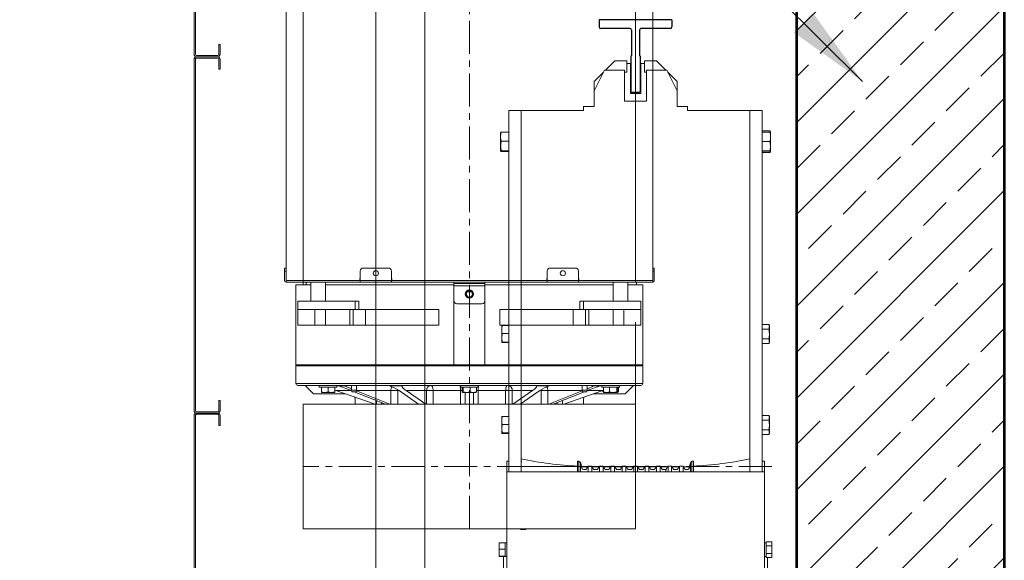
# Model space of a CAD drawing. Header units: inches. Extents: x 201967 to 338763, y -32705 to 30884.
# Tile 88 of 236: x 319892 to 319987, y -677 to -625. Entities that reach past the tile are written whole.
import ezdxf

# ---------------------------------------------------------------- set-up
doc = ezdxf.new("R2010")
doc.units = ezdxf.units.IN
doc.header["$MEASUREMENT"] = 0
doc.linetypes.add('CENTER', pattern=[50.8, 31.75, -6.35, 6.35, -6.35])
doc.linetypes.add('SOLID_LINE', pattern=[0])
for name, color, linetype, lineweight in [('01 a1 KONSTRUKCJA żelebet', 200, 'Continuous', 53), ('01h3 KONSTRUKCJA pozycje słupy', 252, 'Continuous', 13), ('20 KRESKOWANIE ścian', 63, 'Continuous', 5), ('GABARYT05', 7, 'Continuous', 40), ('KRESKOWANIE-URWANIE', 3, 'Continuous', 13), ('OSIE', 6, 'CENTER', 13), ('wymiar', 1, 'Continuous', 15)]:
    doc.layers.add(name, color=color, linetype=linetype, lineweight=lineweight)
doc.layers.add('Rysunek', color=7, linetype='Continuous')
doc.styles.add('RomanS', font='romans.shx')
doc.dimstyles.new('DIM100txt12', dxfattribs={"dimtxt": 12, "dimasz": 1.05, "dimexe": 0, "dimexo": 8, "dimgap": 4, "dimtad": 1, "dimdec": 7, "dimrnd": 0.5, "dimdsep": 46, "dimtxsty": 'RomanS', "dimblk1": 'DIM', "dimblk2": 'DIM', "dimsah": 1, "dimcen": 0.09, "dimse1": 1, "dimse2": 1, "dimclrt": 256, "dimadec": 1, "dimazin": 0, "dimtfac": 1, "dimtdec": 7, "dimtix": 1, "dimtofl": 0, "dimtmove": 2, "dimatfit": 3, "dimfxl": 1, "dimtolj": 1, "dimtzin": 0, "dimarcsym": 0})

# ---------------------------------------------------------------- blocks, each defined once
blk = doc.blocks.new('Panel')
at = {"layer": 'KRESKOWANIE-URWANIE', "ltscale": 4}
for p, q in [((-280, 10.1), (-280, -10.1)), ((-278.8, 10.1), (-278.8, -10.1)), ((-268, 12.5), (-277.6, 12.5)), ((-268, 11.3), (-277.6, 11.3)), ((-268, 12.5), (-268, 11.3)), ((60.46, 12.5), (50.86, 12.5)), ((50.86, 11.3), (50.86, 12.5)), ((60.46, 11.3), (50.86, 11.3)), ((61.66, -10.1), (61.66, 10.1)), ((62.86, -10.1), (62.86, 10.1)), ((-277.6, -11.3), (60.46, -11.3)), ((-277.6, -12.5), (60.46, -12.5))]:
    blk.add_line(p, q, dxfattribs=at)
for centre, radius, start, end in [((-277.6, 10.1), 2.4, 90, 180), ((-277.6, 10.1), 1.2, 90, 180), ((60.46, 10.1), 2.4, 0, 90), ((60.46, 10.1), 1.2, 0, 90), ((-277.6, -10.1), 2.4, 180, 270), ((-277.6, -10.1), 1.2, 180, 270), ((60.46, -10.1), 2.4, 270, 0), ((60.46, -10.1), 1.2, 270, 0)]:
    blk.add_arc(centre, radius, start, end, dxfattribs=at)
blk = doc.blocks.new('70-9')
at = {"layer": 'Rysunek', "color": 0, "linetype": 'SOLID_LINE'}
for p, q in [((-4.5, -1), (-3.5, 0)), ((-3.5, 0), (3.5, 0)), ((3.5, 0), (4.5, -1)), ((-4.5, -35), (-4.5, -1)), ((4.5, -35), (4.5, -1)), ((-4.5, -35), (-4.45, -35)), ((-3.95, -60), (-3.95, -35.5)), ((3.95, -60), (3.95, -35.5)), ((4.45, -35), (4.5, -35)), ((-35, -70), (-35, -63)), ((-33.5, -61.5), (-5.45, -61.5)), ((5.45, -61.5), (33.5, -61.5)), ((35, -70), (35, -63)), ((-35, -70), (35, -70))]:
    blk.add_line(p, q, dxfattribs=at)
for centre, radius, start, end in [((-4.45, -35.5), 0.5, 0, 90), ((4.45, -35.5), 0.5, 90, 180), ((-33.5, -63), 1.5, 90, 180), ((-5.45, -60), 1.5, 270, 0), ((5.45, -60), 1.5, 180, 270), ((33.5, -63), 1.5, 0, 90)]:
    blk.add_arc(centre, radius, start, end, dxfattribs=at)
blk = doc.blocks.new('A$C281E7CC2')
at = {"layer": 'KRESKOWANIE-URWANIE'}
for p, q in [((102.27, 1092), (111.27, 1101)), ((111.27, 1101), (122.77, 1101)), ((122.77, 1090), (122.77, 1101)), ((139.77, 1101), (139.77, 1090)), ((139.77, 1101), (151.27, 1101)), ((151.27, 1101), (160.27, 1092)), ((91.27, 1072), (101.27, 1092)), ((101.27, 1092), (120.77, 1092)), ((120.77, 1092), (120.77, 1062)), ((126.27, 1098.5), (122.77, 1098.5)), ((126.27, 1098.5), (126.27, 1069.5)), ((136.27, 1098.5), (139.77, 1098.5)), ((136.27, 1098.5), (136.27, 1069.5)), ((141.77, 1092), (161.27, 1092)), ((141.77, 1062), (141.77, 1092)), ((161.27, 1092), (171.27, 1072)), ((91.27, 1081), (100.27, 1090)), ((91.27, 1072), (91.27, 1081)), ((122.77, 1090), (120.77, 1090)), ((139.77, 1090), (141.77, 1090)), ((162.27, 1090), (171.27, 1081)), ((171.27, 1072), (171.27, 1081)), ((91.27, 1057), (91.27, 1072)), ((171.27, 1072), (171.27, 1057)), ((120.77, 1062), (141.77, 1062)), ((136.27, 1069.5), (126.27, 1069.5)), ((9.27, 705.5), (9.27, 1053)), ((9.27, 1053), (21.27, 1053)), ((21.27, 1053), (81.27, 1053)), ((21.27, 705.5), (21.27, 1053)), ((91.27, 1057), (81.27, 1057)), ((81.27, 1057), (81.27, 1053)), ((181.27, 1057), (171.27, 1057)), ((181.27, 1057), (181.27, 1053)), ((181.27, 1053), (241.27, 1053)), ((253.27, 1053), (241.27, 1053)), ((241.27, 1053), (241.27, 705.5)), ((253.27, 1053), (253.27, 705.5)), ((21.27, 998), (21.27, 1048)), ((241.27, 998), (241.27, 1048)), ((1.83, 1033.39), (9.27, 1033.39)), ((1.32, 1032), (1.32, 1027.72)), ((1.32, 1018.72), (1.32, 1027.72)), ((1.83, 1032.14), (9.27, 1032.14)), ((260.72, 1032.27), (253.27, 1032.27)), ((261.22, 1031.99), (261.22, 1027.92)), ((261.22, 1018.94), (261.22, 1027.92)), ((1.32, 1014), (1.32, 1018.72)), ((1.83, 1023.3), (9.27, 1023.3)), ((260.72, 1023.57), (253.27, 1023.57)), ((260.72, 1014.3), (253.27, 1014.3)), ((261.22, 1018.94), (261.22, 1014.01)), ((1.83, 1014.15), (9.27, 1014.15)), ((1.83, 1013.86), (9.27, 1013.86)), ((1.83, 1012.61), (9.27, 1012.61)), ((260.72, 1013.73), (253.27, 1013.73)), ((2.42, 844.93), (2.42, 846)), ((2.42, 838), (2.42, 844.93)), ((2.88, 847.24), (9.27, 847.24)), ((21.27, 853), (21.27, 815)), ((241.27, 815), (241.27, 853)), ((259.67, 846.24), (253.27, 846.24)), ((260.12, 845.99), (260.12, 842.38)), ((2.42, 831.07), (2.42, 838)), ((2.88, 842.62), (9.27, 842.62)), ((259.67, 838.51), (253.27, 838.51)), ((260.12, 834.39), (260.12, 842.38)), ((260.12, 834.39), (260.12, 830.01)), ((2.42, 830), (2.42, 831.07)), ((2.88, 833.38), (9.27, 833.38)), ((2.88, 828.76), (9.27, 828.76)), ((259.67, 830.27), (253.27, 830.27)), ((259.67, 829.76), (253.27, 829.76)), ((2.42, 757.43), (2.42, 758.5)), ((2.88, 759.74), (9.27, 759.74)), ((259.67, 758.74), (253.27, 758.74)), ((260.12, 758.49), (260.12, 754.88)), ((2.42, 750.5), (2.42, 757.43)), ((2.42, 743.57), (2.42, 750.5)), ((2.88, 755.12), (9.27, 755.12)), ((259.67, 751.01), (253.27, 751.01)), ((260.12, 746.89), (260.12, 754.88)), ((2.42, 742.5), (2.42, 743.57)), ((2.88, 745.88), (9.27, 745.88)), ((2.88, 741.26), (9.27, 741.26)), ((259.67, 742.77), (253.27, 742.77)), ((259.67, 742.26), (253.27, 742.26)), ((260.12, 746.89), (260.12, 742.51)), ((9.27, 715.5), (7.27, 715.5)), ((7.27, 705.5), (7.27, 715.5)), ((21.64, 715.5), (21.27, 715.5)), ((75.52, 705.5), (75.52, 715.5)), ((77.02, 715.5), (77.02, 705.5)), ((78.36, 705.5), (78.36, 714.17)), ((184.28, 714.53), (184.28, 705.5)), ((185.9, 705.5), (185.9, 715.5)), ((187.02, 705.5), (187.02, 715.5)), ((241.27, 715.5), (240.91, 715.5)), ((255.27, 715.5), (253.27, 715.5)), ((255.27, 705.5), (255.27, 715.5)), ((7.27, 395.5), (7.27, 705.5)), ((7.27, 705.5), (11.27, 705.5)), ((11.27, 705.5), (251.27, 705.5)), ((79.38, 710.09), (85.15, 710.09)), ((85.52, 705.5), (85.52, 710.7)), ((89.02, 705.5), (89.02, 710.7)), ((89.4, 710.09), (96.15, 710.09)), ((96.52, 705.5), (96.52, 710.7)), ((100.02, 705.5), (100.02, 710.7)), ((100.4, 710.09), (107.15, 710.09)), ((102.02, 705.5), (102.02, 707.5)), ((107.52, 705.5), (107.52, 710.7)), ((111.02, 705.5), (111.02, 710.7)), ((111.4, 710.09), (118.15, 710.09)), ((118.52, 705.5), (118.52, 710.7)), ((122.02, 705.5), (122.02, 710.7)), ((122.4, 710.09), (129.15, 710.09)), ((129.52, 705.5), (129.52, 710.7)), ((133.02, 705.5), (133.02, 710.7)), ((133.4, 710.09), (140.15, 710.09)), ((140.52, 705.5), (140.52, 710.7)), ((144.02, 705.5), (144.02, 710.7)), ((144.4, 710.09), (151.15, 710.09)), ((151.52, 705.5), (151.52, 710.7)), ((155.02, 705.5), (155.02, 710.7)), ((155.4, 710.09), (162.15, 710.09)), ((162.52, 705.5), (162.52, 710.7)), ((166.02, 705.5), (166.02, 710.7)), ((166.4, 710.09), (173.15, 710.09)), ((173.52, 705.5), (173.52, 710.7)), ((177.02, 705.5), (177.02, 710.7)), ((177.4, 710.09), (183.17, 710.09)), ((251.27, 705.5), (255.27, 705.5)), ((255.27, 395.5), (255.27, 705.5)), ((0, 638.01), (5.67, 638.01)), ((0, 638.01), (0, 634.25)), ((5.67, 638.01), (5.67, 636.49)), ((7.27, 637.03), (5.67, 637.03)), ((7.27, 636.91), (5.67, 636.91)), ((5.67, 635.77), (5.67, 636.49)), ((5.67, 635.77), (5.67, 634.25)), ((262.55, 637.2), (256.87, 637.2)), ((256.87, 634.66), (256.87, 637.2)), ((262.55, 630.91), (262.55, 637.2)), ((0, 634.25), (5.67, 634.25)), ((0, 634.25), (0, 626.75)), ((0, 626.75), (5.67, 626.75)), ((0, 626.75), (0, 622.99)), ((5.67, 634.25), (5.67, 631.22)), ((5.67, 629.78), (5.67, 631.22)), ((5.67, 629.78), (5.67, 626.75)), ((5.67, 626.75), (5.67, 625.23)), ((256.87, 633.45), (256.87, 634.6)), ((256.87, 630.91), (256.87, 633.45)), ((262.55, 630.91), (256.87, 630.91)), ((256.87, 628.21), (256.87, 630.91)), ((256.87, 626.92), (256.87, 628.21)), ((256.87, 624.22), (256.87, 626.92)), ((262.55, 624.22), (262.55, 630.91)), ((0, 622.99), (5.67, 622.99)), ((4.27, 622.99), (4.27, 570.5)), ((5.67, 624.51), (5.67, 625.23)), ((5.67, 624.51), (5.67, 622.99)), ((262.55, 624.22), (256.87, 624.22)), ((256.87, 624.05), (256.87, 624.22)), ((256.87, 623.96), (256.87, 624.05)), ((256.87, 623.8), (256.87, 623.96)), ((262.55, 623.8), (256.87, 623.8)), ((258.27, 623.8), (258.27, 570.5)), ((262.55, 623.8), (262.55, 624.22)), ((0.02, 578), (0.02, 523)), ((3.27, 578), (3.27, 570)), ((3.27, 570), (7.27, 570)), ((7.27, 570.5), (4.27, 570.5)), ((258.27, 570.5), (255.27, 570.5)), ((255.27, 570), (259.27, 570)), ((259.27, 570), (259.27, 578)), ((262.52, 578), (262.52, 523)), ((0, 438.01), (5.67, 438.01)), ((0, 438.01), (0, 434.25)), ((5.67, 438.01), (5.67, 436.49)), ((7.27, 437.03), (5.67, 437.03)), ((5.67, 435.77), (5.67, 436.49)), ((262.55, 437.2), (256.87, 437.2)), ((256.87, 434.66), (256.87, 437.2)), ((262.55, 430.91), (262.55, 437.2)), ((0, 434.25), (5.67, 434.25)), ((0, 434.25), (0, 426.75)), ((0, 426.75), (5.67, 426.75)), ((0, 426.75), (0, 422.99)), ((5.67, 435.77), (5.67, 434.25)), ((5.67, 434.25), (5.67, 431.22)), ((5.67, 429.78), (5.67, 431.22)), ((5.67, 429.78), (5.67, 426.75)), ((5.67, 426.75), (5.67, 425.23)), ((256.87, 434.6), (256.87, 433.45)), ((256.87, 430.91), (256.87, 433.45)), ((262.55, 430.91), (256.87, 430.91)), ((256.87, 428.21), (256.87, 430.91)), ((256.87, 428.21), (256.87, 426.92)), ((256.87, 424.22), (256.87, 426.92)), ((262.55, 424.22), (262.55, 430.91)), ((0, 422.99), (5.67, 422.99)), ((5.67, 424.51), (5.67, 425.23)), ((5.67, 424.51), (5.67, 422.99)), ((255.27, 424.03), (256.87, 424.03)), ((255.27, 423.96), (256.87, 423.96)), ((262.55, 424.22), (256.87, 424.22)), ((256.87, 424.05), (256.87, 424.22)), ((256.87, 424.05), (256.87, 424.03)), ((256.87, 423.99), (256.87, 424.03)), ((256.87, 423.99), (256.87, 423.96)), ((256.87, 423.8), (256.87, 423.96)), ((262.55, 423.8), (256.87, 423.8)), ((262.55, 423.8), (262.55, 424.22)), ((7.27, 395.5), (11.27, 395.5)), ((7.27, 385.5), (7.27, 395.5)), ((9.27, 48), (9.27, 395.5)), ((11.27, 395.5), (251.27, 395.5)), ((21.27, 48), (21.27, 395.5)), ((75.52, 385.5), (75.52, 395.5)), ((77.02, 395.5), (77.02, 385.5)), ((78.36, 386.83), (78.36, 395.5)), ((79.38, 390.91), (85.15, 390.91)), ((85.52, 390.3), (85.52, 395.5)), ((89.02, 390.3), (89.02, 395.5)), ((89.4, 390.91), (96.15, 390.91)), ((96.52, 390.3), (96.52, 395.5)), ((100.02, 390.3), (100.02, 395.5)), ((100.4, 390.91), (107.15, 390.91)), ((102.02, 393.5), (102.02, 395.5)), ((107.52, 390.3), (107.52, 395.5)), ((111.02, 390.3), (111.02, 395.5)), ((111.4, 390.91), (118.15, 390.91)), ((118.52, 390.3), (118.52, 395.5)), ((122.02, 390.3), (122.02, 395.5)), ((122.4, 390.91), (129.15, 390.91)), ((129.52, 390.3), (129.52, 395.5)), ((133.02, 390.3), (133.02, 395.5)), ((133.4, 390.91), (140.15, 390.91)), ((140.52, 390.3), (140.52, 395.5)), ((144.02, 390.3), (144.02, 395.5)), ((144.4, 390.91), (151.15, 390.91)), ((151.52, 390.3), (151.52, 395.5)), ((155.02, 390.3), (155.02, 395.5)), ((155.4, 390.91), (162.15, 390.91)), ((162.52, 390.3), (162.52, 395.5)), ((166.02, 390.3), (166.02, 395.5)), ((166.4, 390.91), (173.15, 390.91)), ((173.52, 390.3), (173.52, 395.5)), ((177.02, 390.3), (177.02, 395.5)), ((177.4, 390.91), (183.17, 390.91)), ((184.28, 395.5), (184.28, 386.47)), ((185.9, 385.5), (185.9, 395.5)), ((187.02, 385.5), (187.02, 395.5)), ((241.27, 395.5), (241.27, 48)), ((251.27, 395.5), (255.27, 395.5)), ((253.27, 395.5), (253.27, 48)), ((255.27, 385.5), (255.27, 395.5)), ((9.27, 385.5), (7.27, 385.5)), ((21.64, 385.5), (21.27, 385.5)), ((241.27, 385.5), (240.91, 385.5)), ((255.27, 385.5), (253.27, 385.5)), ((2.42, 357.43), (2.42, 358.5)), ((2.42, 350.5), (2.42, 357.43)), ((2.88, 359.74), (9.27, 359.74)), ((2.88, 355.12), (9.27, 355.12)), ((259.67, 358.74), (253.27, 358.74)), ((259.67, 351.01), (253.27, 351.01)), ((260.12, 358.49), (260.12, 354.88)), ((260.12, 346.89), (260.12, 354.88)), ((2.42, 343.57), (2.42, 350.5)), ((2.42, 342.5), (2.42, 343.57)), ((2.88, 345.88), (9.27, 345.88)), ((2.88, 341.26), (9.27, 341.26)), ((259.67, 342.77), (253.27, 342.77)), ((259.67, 342.26), (253.27, 342.26)), ((260.12, 346.89), (260.12, 342.51)), ((21.27, 248), (21.27, 286)), ((241.27, 286), (241.27, 248)), ((2.42, 269.93), (2.42, 271)), ((2.42, 263), (2.42, 269.93)), ((2.88, 272.24), (9.27, 272.24)), ((2.88, 267.62), (9.27, 267.62)), ((259.67, 271.24), (253.27, 271.24)), ((260.12, 270.99), (260.12, 267.38)), ((260.12, 259.39), (260.12, 267.38)), ((2.42, 256.07), (2.42, 263)), ((2.42, 255), (2.42, 256.07)), ((2.88, 258.38), (9.27, 258.38)), ((259.67, 263.51), (253.27, 263.51)), ((260.12, 259.39), (260.12, 255.01)), ((2.88, 253.76), (9.27, 253.76)), ((259.67, 255.27), (253.27, 255.27)), ((259.67, 254.76), (253.27, 254.76)), ((21.27, 103), (21.27, 53)), ((241.27, 103), (241.27, 53)), ((1.32, 83.4), (1.32, 87)), ((1.83, 88.39), (9.27, 88.39)), ((1.83, 87.56), (9.27, 87.56)), ((260.72, 87.27), (253.27, 87.27)), ((261.22, 86.99), (261.22, 82.92)), ((1.32, 83.4), (1.32, 74.47)), ((1.83, 79.25), (9.27, 79.25)), ((260.72, 78.57), (253.27, 78.57)), ((261.22, 73.94), (261.22, 82.92)), ((1.32, 69.07), (1.32, 74.47)), ((1.83, 69.69), (9.27, 69.69)), ((1.83, 68.44), (9.27, 68.44)), ((1.83, 67.61), (9.27, 67.61)), ((260.72, 69.3), (253.27, 69.3)), ((260.72, 68.73), (253.27, 68.73)), ((261.22, 73.94), (261.22, 69.01)), ((9.27, 48), (21.27, 48)), ((21.27, 48), (81.27, 48)), ((81.27, 44), (81.27, 48)), ((181.27, 48), (241.27, 48)), ((181.27, 44), (181.27, 48)), ((253.27, 48), (241.27, 48)), ((81.27, 44), (91.27, 44)), ((91.27, 29), (91.27, 44)), ((120.77, 39), (120.77, 9)), ((141.77, 39), (120.77, 39)), ((141.77, 9), (141.77, 39)), ((171.27, 44), (171.27, 29)), ((171.27, 44), (181.27, 44)), ((101.27, 9), (91.27, 29)), ((91.27, 29), (91.27, 20)), ((126.27, 2.5), (126.27, 31.5)), ((126.27, 31.5), (136.27, 31.5)), ((136.27, 2.5), (136.27, 31.5)), ((171.27, 29), (161.27, 9)), ((171.27, 29), (171.27, 20)), ((100.27, 11), (91.27, 20)), ((171.27, 20), (162.27, 11)), ((122.77, 11), (120.77, 11)), ((122.77, 0), (122.77, 11)), ((139.77, 11), (141.77, 11)), ((139.77, 11), (139.77, 0)), ((120.77, 9), (101.27, 9)), ((111.27, 0), (102.27, 9)), ((122.77, 0), (111.27, 0)), ((126.27, 2.5), (122.77, 2.5)), ((136.27, 2.5), (139.77, 2.5)), ((151.27, 0), (139.77, 0)), ((161.27, 9), (141.77, 9)), ((160.27, 9), (151.27, 0))]:
    blk.add_line(p, q, dxfattribs=at)
at = {"layer": 'KRESKOWANIE-URWANIE', "extrusion": (0, 0, -1)}
for centre, major_axis, ratio, start_param, end_param in [((49.22, 720.94), (-52.02, 6.55), 0.147058, 4.163885, 5.260893), ((213.33, 720.94), (52.02, 6.55), 0.147058, 1.022293, 2.1193), ((81.2, 709), (-1.06, 1.06), 1, 3.926991, 5.252808), ((82.69, 709), (1.06, 1.06), 1, 1.343997, 2.356194), ((91.86, 709), (1.06, 1.06), 1, 2.356194, 3.368392), ((93.69, 709), (1.06, 1.06), 1, 1.343997, 2.356194), ((104.69, 709), (1.06, 1.06), 1, 1.343997, 2.356194), ((113.86, 709), (1.06, 1.06), 1, 2.356194, 3.368392), ((115.69, 709), (1.06, 1.06), 1, 1.343997, 2.356194), ((124.86, 709), (1.06, 1.06), 1, 2.356194, 3.368392), ((126.69, 709), (1.06, 1.06), 1, 1.343997, 2.356194), ((135.86, 709), (1.06, 1.06), 1, 2.356194, 3.368392), ((137.69, 709), (1.06, 1.06), 1, 1.343997, 2.356194), ((146.86, 709), (1.06, 1.06), 1, 2.356194, 3.368392), ((148.69, 709), (1.06, 1.06), 1, 1.343997, 2.356194), ((157.86, 709), (1.06, 1.06), 1, 2.356194, 3.368392), ((159.69, 709), (1.06, 1.06), 1, 1.343997, 2.356194), ((168.86, 709), (1.06, 1.06), 1, 2.356194, 3.368392), ((170.69, 709), (1.06, 1.06), 1, 1.343997, 2.356194), ((179.86, 709), (1.06, 1.06), 1, 2.356194, 3.368392), ((181.35, 709), (-1.06, 1.06), 1, 2.601173, 3.926991), ((49.22, 380.06), (52.02, 6.55), 0.147058, 4.163885, 5.260893), ((81.2, 392), (1.06, 1.06), 1, 4.171969, 5.497787), ((82.69, 392), (1.06, 1.06), 1, -0.785398, 0.226799), ((91.86, 392), (-1.06, 1.06), 1, 6.056386, 7.068583), ((93.69, 392), (1.06, 1.06), 1, -0.785398, 0.226799), ((104.69, 392), (1.06, 1.06), 1, -0.785398, 0.226799), ((113.86, 392), (-1.06, 1.06), 1, 6.056386, 7.068583), ((115.69, 392), (1.06, 1.06), 1, -0.785398, 0.226799), ((124.86, 392), (-1.06, 1.06), 1, 6.056386, 7.068583), ((126.69, 392), (1.06, 1.06), 1, -0.785398, 0.226799), ((135.86, 392), (-1.06, 1.06), 1, 6.056386, 7.068583), ((137.69, 392), (1.06, 1.06), 1, -0.785398, 0.226799), ((146.86, 392), (-1.06, 1.06), 1, 6.056386, 7.068583), ((148.69, 392), (1.06, 1.06), 1, -0.785398, 0.226799), ((157.86, 392), (-1.06, 1.06), 1, 6.056386, 7.068583), ((159.69, 392), (1.06, 1.06), 1, -0.785398, 0.226799), ((168.86, 392), (-1.06, 1.06), 1, 6.056386, 7.068583), ((170.69, 392), (1.06, 1.06), 1, -0.785398, 0.226799), ((179.86, 392), (-1.06, 1.06), 1, 6.056386, 7.068583), ((181.35, 392), (1.06, 1.06), 1, -0.785398, 0.54042), ((213.33, 380.06), (-52.02, 6.55), 0.147058, 1.022293, 2.1193)]:
    blk.add_ellipse(centre, major_axis=major_axis, ratio=ratio, start_param=start_param, end_param=end_param, dxfattribs=at)
at = {"layer": 'KRESKOWANIE-URWANIE'}
for points in [[(1.32, 1032), (1.83, 1033.39)], [(1.57, 1032.07), (1.83, 1033.39)], [(1.83, 1032.14), (1.35, 1032)], [(261.22, 1031.99), (260.72, 1032.27)], [(1.32, 1018.72), (1.83, 1023.3)], [(1.83, 1014.15), (1.32, 1018.72)], [(260.72, 1023.57), (261.22, 1018.94)], [(261.22, 1018.94), (260.72, 1014.3)], [(260.72, 1014.3), (261.22, 1014.01)], [(1.32, 1014), (1.83, 1014.15)], [(1.83, 1012.61), (1.32, 1014)], [(1.83, 1013.86), (1.32, 1014)], [(1.83, 1012.61), (1.57, 1013.93)], [(261.22, 1014.01), (260.72, 1013.73)], [(2.42, 846), (2.88, 847.24)], [(2.42, 844.93), (2.88, 847.24)], [(2.88, 842.62), (2.42, 844.93)], [(260.12, 845.99), (259.67, 846.24)], [(259.67, 838.51), (260.12, 834.39)], [(260.12, 834.39), (259.67, 830.27)], [(2.42, 831.07), (2.88, 833.38)], [(2.88, 828.76), (2.42, 831.07)], [(2.88, 828.76), (2.42, 830)], [(259.67, 830.27), (260.12, 830.01)], [(260.12, 830.01), (259.67, 829.76)], [(2.42, 758.5), (2.88, 759.74)], [(2.42, 757.43), (2.88, 759.74)], [(260.12, 758.49), (259.67, 758.74)], [(2.88, 755.12), (2.42, 757.43)], [(259.67, 751.01), (260.12, 746.89)], [(2.42, 743.57), (2.88, 745.88)], [(2.88, 741.26), (2.42, 743.57)], [(2.88, 741.26), (2.42, 742.5)], [(260.12, 746.89), (259.67, 742.77)], [(259.67, 742.77), (260.12, 742.51)], [(260.12, 742.51), (259.67, 742.26)], [(75.52, 715.5), (77.02, 715.5)], [(77.02, 715.5), (78.36, 714.17)], [(78.36, 714.17), (79.74, 708.64)], [(182.81, 708.64), (184.28, 714.53)], [(184.28, 714.53), (185.9, 715.5)], [(185.9, 715.5), (187.02, 715.5)], [(81.2, 707.5), (82.69, 707.5)], [(83.97, 708.2), (85.52, 710.7)], [(85.52, 710.7), (89.02, 710.7)], [(89.02, 710.7), (90.58, 708.2)], [(91.86, 707.5), (93.69, 707.5)], [(94.97, 708.2), (96.52, 710.7)], [(96.52, 710.7), (100.02, 710.7)], [(100.02, 710.7), (102.02, 707.5)], [(102.02, 707.5), (104.69, 707.5)], [(105.97, 708.2), (107.52, 710.7)], [(107.52, 710.7), (111.02, 710.7)], [(111.02, 710.7), (112.58, 708.2)], [(113.86, 707.5), (115.69, 707.5)], [(116.97, 708.2), (118.52, 710.7)], [(118.52, 710.7), (122.02, 710.7)], [(122.02, 710.7), (123.58, 708.2)], [(124.86, 707.5), (126.69, 707.5)], [(127.97, 708.2), (129.52, 710.7)], [(129.52, 710.7), (133.02, 710.7)], [(133.02, 710.7), (134.58, 708.2)], [(135.86, 707.5), (137.69, 707.5)], [(138.97, 708.2), (140.52, 710.7)], [(140.52, 710.7), (144.02, 710.7)], [(144.02, 710.7), (145.58, 708.2)], [(146.86, 707.5), (148.69, 707.5)], [(149.97, 708.2), (151.52, 710.7)], [(151.52, 710.7), (155.02, 710.7)], [(155.02, 710.7), (156.58, 708.2)], [(157.86, 707.5), (159.69, 707.5)], [(160.97, 708.2), (162.52, 710.7)], [(162.52, 710.7), (166.02, 710.7)], [(166.02, 710.7), (167.58, 708.2)], [(168.86, 707.5), (170.69, 707.5)], [(171.97, 708.2), (173.52, 710.7)], [(173.52, 710.7), (177.02, 710.7)], [(177.02, 710.7), (178.58, 708.2)], [(179.86, 707.5), (181.35, 707.5)], [(5.67, 637.04), (7.27, 637.04)], [(255.27, 637.04), (256.87, 637.04)], [(7.27, 623.96), (5.67, 623.96)], [(256.87, 623.96), (255.27, 623.96)], [(0.02, 578), (3.27, 578)], [(259.27, 578), (262.52, 578)], [(7.27, 523), (0.02, 523)], [(262.52, 523), (255.27, 523)], [(5.67, 437.04), (7.27, 437.04)], [(255.27, 437.04), (256.87, 437.04)], [(7.27, 423.96), (5.67, 423.96)], [(256.87, 423.96), (255.27, 423.96)], [(79.74, 392.36), (78.36, 386.83)], [(82.69, 393.5), (81.2, 393.5)], [(85.52, 390.3), (83.97, 392.79)], [(89.02, 390.3), (85.52, 390.3)], [(90.58, 392.79), (89.02, 390.3)], [(93.69, 393.5), (91.86, 393.5)], [(96.52, 390.3), (94.97, 392.79)], [(100.02, 390.3), (96.52, 390.3)], [(102.02, 393.5), (100.02, 390.3)], [(104.69, 393.5), (102.02, 393.5)], [(107.52, 390.3), (105.97, 392.79)], [(111.02, 390.3), (107.52, 390.3)], [(112.58, 392.79), (111.02, 390.3)], [(115.69, 393.5), (113.86, 393.5)], [(118.52, 390.3), (116.97, 392.79)], [(122.02, 390.3), (118.52, 390.3)], [(123.58, 392.79), (122.02, 390.3)], [(126.69, 393.5), (124.86, 393.5)], [(129.52, 390.3), (127.97, 392.79)], [(133.02, 390.3), (129.52, 390.3)], [(134.58, 392.79), (133.02, 390.3)], [(137.69, 393.5), (135.86, 393.5)], [(140.52, 390.3), (138.97, 392.79)], [(144.02, 390.3), (140.52, 390.3)], [(145.58, 392.79), (144.02, 390.3)], [(148.69, 393.5), (146.86, 393.5)], [(151.52, 390.3), (149.97, 392.79)], [(155.02, 390.3), (151.52, 390.3)], [(156.58, 392.79), (155.02, 390.3)], [(159.69, 393.5), (157.86, 393.5)], [(162.52, 390.3), (160.97, 392.79)], [(166.02, 390.3), (162.52, 390.3)], [(167.58, 392.79), (166.02, 390.3)], [(170.69, 393.5), (168.86, 393.5)], [(173.52, 390.3), (171.97, 392.79)], [(177.02, 390.3), (173.52, 390.3)], [(178.58, 392.79), (177.02, 390.3)], [(181.35, 393.5), (179.86, 393.5)], [(184.28, 386.47), (182.81, 392.36)], [(77.02, 385.5), (75.52, 385.5)], [(78.36, 386.83), (77.02, 385.5)], [(185.9, 385.5), (184.28, 386.47)], [(187.02, 385.5), (185.9, 385.5)], [(2.42, 358.5), (2.88, 359.74)], [(2.42, 357.43), (2.88, 359.74)], [(2.88, 355.12), (2.42, 357.43)], [(260.12, 358.49), (259.67, 358.74)], [(259.67, 351.01), (260.12, 346.89)], [(2.42, 343.57), (2.88, 345.88)], [(2.88, 341.26), (2.42, 343.57)], [(2.88, 341.26), (2.42, 342.5)], [(260.12, 346.89), (259.67, 342.77)], [(259.67, 342.77), (260.12, 342.51)], [(260.12, 342.51), (259.67, 342.26)], [(2.42, 271), (2.88, 272.24)], [(2.42, 269.93), (2.88, 272.24)], [(2.88, 267.62), (2.42, 269.93)], [(260.12, 270.99), (259.67, 271.24)], [(2.42, 256.07), (2.88, 258.38)], [(2.88, 253.76), (2.42, 256.07)], [(259.67, 263.51), (260.12, 259.39)], [(260.12, 259.39), (259.67, 255.27)], [(2.88, 253.76), (2.42, 255)], [(259.67, 255.27), (260.12, 255.01)], [(260.12, 255.01), (259.67, 254.76)], [(1.32, 87), (1.83, 88.39)], [(1.32, 83.4), (1.83, 87.56)], [(1.83, 87.56), (1.32, 86.93)], [(1.62, 87.3), (1.83, 88.39)], [(261.22, 86.99), (260.72, 87.27)], [(1.83, 79.25), (1.32, 83.4)], [(260.72, 78.57), (261.22, 73.94)], [(1.32, 69.07), (1.83, 69.69)], [(1.83, 68.44), (1.32, 69.07)], [(1.83, 67.61), (1.32, 69)], [(1.83, 67.61), (1.62, 68.7)], [(261.22, 73.94), (260.72, 69.3)], [(260.72, 69.3), (261.22, 69.01)], [(261.22, 69.01), (260.72, 68.73)]]:
    blk.add_open_spline(points, degree=1, dxfattribs=at)
for points, knots in [([(1.32, 1027.72), (1.41, 1029.13), (1.51, 1030.62), (1.82, 1032.08), (1.83, 1032.14)], [0, 0, 0, 0, 0.954036, 1, 1, 1, 1]), ([(1.83, 1023.3), (1.77, 1023.62), (1.46, 1025.08), (1.39, 1026.56), (1.32, 1027.72)], [0, 0, 0, 0, 0.219325, 1, 1, 1, 1]), ([(260.72, 1032.27), (260.78, 1031.96), (261.09, 1030.52), (261.16, 1029.06), (261.22, 1027.92)], [0, 0, 0, 0, 0.219326, 1, 1, 1, 1]), ([(261.22, 1027.92), (261.14, 1026.53), (261.04, 1025.07), (260.73, 1023.64), (260.72, 1023.57)], [0, 0, 0, 0, 0.954024, 1, 1, 1, 1]), ([(259.67, 846.24), (259.73, 845.97), (260, 844.69), (260.07, 843.39), (260.12, 842.38)], [0, 0, 0, 0, 0.214234, 1, 1, 1, 1]), ([(2.42, 838), (2.48, 839.22), (2.55, 840.77), (2.82, 842.29), (2.88, 842.62)], [0, 0, 0, 0, 0.785762, 1, 1, 1, 1]), ([(2.88, 833.38), (2.86, 833.46), (2.59, 834.98), (2.5, 836.53), (2.42, 838)], [0, 0, 0, 0, 0.048717, 1, 1, 1, 1]), ([(260.12, 842.38), (260.05, 841.14), (259.96, 839.85), (259.69, 838.57), (259.67, 838.51)], [0, 0, 0, 0, 0.951273, 1, 1, 1, 1]), ([(259.67, 758.74), (259.73, 758.47), (260, 757.19), (260.07, 755.89), (260.12, 754.88)], [0, 0, 0, 0, 0.214232, 1, 1, 1, 1]), ([(2.42, 750.5), (2.48, 751.72), (2.55, 753.27), (2.82, 754.79), (2.88, 755.12)], [0, 0, 0, 0, 0.7857624, 1, 1, 1, 1]), ([(2.88, 745.88), (2.86, 745.96), (2.59, 747.48), (2.5, 749.03), (2.42, 750.5)], [0, 0, 0, 0, 0.048717, 1, 1, 1, 1]), ([(260.12, 754.88), (260.05, 753.64), (259.96, 752.35), (259.69, 751.07), (259.67, 751.01)], [0, 0, 0, 0, 0.951302, 1, 1, 1, 1]), ([(2.42, 350.5), (2.48, 351.72), (2.55, 353.27), (2.82, 354.79), (2.88, 355.12)], [0, 0, 0, 0, 0.785762, 1, 1, 1, 1]), ([(259.67, 358.74), (259.73, 358.47), (260, 357.19), (260.07, 355.89), (260.12, 354.88)], [0, 0, 0, 0, 0.214232, 1, 1, 1, 1]), ([(260.12, 354.88), (260.05, 353.64), (259.96, 352.35), (259.69, 351.07), (259.67, 351.01)], [0, 0, 0, 0, 0.951299, 1, 1, 1, 1]), ([(2.88, 345.88), (2.86, 345.96), (2.59, 347.48), (2.5, 349.03), (2.42, 350.5)], [0, 0, 0, 0, 0.048717, 1, 1, 1, 1]), ([(2.42, 263), (2.48, 264.22), (2.55, 265.77), (2.82, 267.29), (2.88, 267.62)], [0, 0, 0, 0, 0.785759, 1, 1, 1, 1]), ([(259.67, 271.24), (259.73, 270.97), (260, 269.69), (260.07, 268.39), (260.12, 267.38)], [0, 0, 0, 0, 0.214235, 1, 1, 1, 1]), ([(260.12, 267.38), (260.05, 266.14), (259.96, 264.85), (259.69, 263.57), (259.67, 263.51)], [0, 0, 0, 0, 0.951273, 1, 1, 1, 1]), ([(2.88, 258.38), (2.86, 258.46), (2.59, 259.98), (2.5, 261.53), (2.42, 263)], [0, 0, 0, 0, 0.048717, 1, 1, 1, 1]), ([(260.72, 87.27), (260.78, 86.96), (261.09, 85.52), (261.16, 84.06), (261.22, 82.92)], [0, 0, 0, 0, 0.21933, 1, 1, 1, 1]), ([(1.32, 74.47), (1.41, 76), (1.51, 77.6), (1.82, 79.18), (1.83, 79.25)], [0, 0, 0, 0, 0.95401, 1, 1, 1, 1]), ([(261.22, 82.92), (261.14, 81.53), (261.04, 80.07), (260.73, 78.64), (260.72, 78.57)], [0, 0, 0, 0, 0.954023, 1, 1, 1, 1]), ([(1.83, 69.69), (1.77, 70.04), (1.46, 71.61), (1.39, 73.22), (1.32, 74.47)], [0, 0, 0, 0, 0.219332, 1, 1, 1, 1])]:
    blk.add_open_spline(points, degree=3, knots=knots, dxfattribs=at)
at = {"layer": 'OSIE'}
for p, q in [((0.02, 710.5), (262.52, 710.5)), ((0.02, 550.5), (262.52, 550.5)), ((0.02, 390.5), (262.52, 390.5))]:
    blk.add_line(p, q, dxfattribs=at)
blk = doc.blocks.new('A$C5C5F7205')
at = {"layer": 'KRESKOWANIE-URWANIE'}
blk.add_lwpolyline([(368, 707.5), (368, 1306), (407, 1306, -0.414214), (415, 1298), (415, 707.5)], format="xyb", dxfattribs=at)
blk = doc.blocks.new('A$C195A4306')
at = {"layer": 'KRESKOWANIE-URWANIE'}
for p, q in [((1.5, 592.5), (1.5, 239.5)), ((18, 592.5), (18, 239.5)), ((338, 592.5), (338, 239.5)), ((354.5, 592.5), (354.5, 239.5)), ((0, 251.5), (1.5, 251.5)), ((0, 248.5), (0, 251.5)), ((1.5, 248.5), (0, 248.5)), ((0, 248.5), (0, 239.5)), ((73, 248.5), (73, 239.5)), ((76, 251.5), (100, 251.5)), ((103, 248.5), (103, 239.5)), ((253, 248.5), (253, 239.5)), ((280, 251.5), (256, 251.5)), ((283, 248.5), (283, 239.5)), ((354.5, 251.5), (356, 251.5)), ((356, 248.5), (354.5, 248.5)), ((356, 251.5), (356, 248.5)), ((356, 248.5), (356, 239.5)), ((1.5, 239.5), (1.5, 238)), ((18, 239.5), (1.5, 239.5)), ((18, 238), (1.5, 238)), ((17, 238), (17, 235.5)), ((18, 239.5), (18, 238)), ((73, 239.5), (18, 239.5)), ((18, 239.5), (72.5, 239.5)), ((73, 238), (18, 238)), ((25.45, 238), (25.45, 219.5)), ((39.45, 219.5), (39.45, 238)), ((72.5, 241.5), (73, 241.5)), ((72.5, 239.5), (72.5, 241.5)), ((73, 239.5), (103, 239.5)), ((73, 238), (73, 239.5)), ((103, 238), (73, 238)), ((103, 241.5), (103.5, 241.5)), ((103, 239.5), (103, 238)), ((253, 239.5), (103, 239.5)), ((253, 238), (103, 238)), ((103.5, 241.5), (103.5, 239.5)), ((103.5, 239.5), (252.5, 239.5)), ((163, 238), (163, 236.5)), ((193, 238), (193, 236.5)), ((253, 241.5), (252.5, 241.5)), ((252.5, 241.5), (252.5, 239.5)), ((253, 238), (253, 239.5)), ((253, 239.5), (283, 239.5)), ((283, 238), (253, 238)), ((283.5, 241.5), (283, 241.5)), ((283, 239.5), (283, 238)), ((338, 239.5), (283, 239.5)), ((338, 238), (283, 238)), ((283.5, 239.5), (283.5, 241.5)), ((283.5, 239.5), (338, 239.5)), ((316.55, 238), (316.55, 219.5)), ((330.55, 219.5), (330.55, 238)), ((335, 235.5), (335, 238)), ((338, 239.5), (338, 238)), ((354.5, 239.5), (338, 239.5)), ((354.5, 238), (338, 238)), ((338, 235.5), (338, 238)), ((354.5, 239.5), (354.5, 238)), ((11, 235.5), (11, 158.5)), ((25.45, 235.5), (11, 235.5)), ((163, 235.5), (39.45, 235.5)), ((163, 236.5), (193, 236.5)), ((163, 236.5), (163, 234.5)), ((163, 234.5), (193, 234.5)), ((163, 234.5), (163, 220)), ((180.14, 228.5), (176, 228.5)), ((176.4, 229.5), (179.6, 229.5)), ((193, 236.5), (193, 234.5)), ((316.55, 235.5), (193, 235.5)), ((193, 234.5), (193, 220)), ((345, 235.5), (330.55, 235.5)), ((345, 158.5), (345, 235.5)), ((13, 219.5), (68, 219.5)), ((13, 219.5), (13, 211.5)), ((68, 219.5), (68, 211.5)), ((68, 219.5), (71.61, 219.5)), ((71.61, 219.5), (71.61, 211.5)), ((163, 220), (163, 158.5)), ((193, 158.5), (193, 220)), ((284.39, 219.5), (284.39, 211.5)), ((288, 219.5), (284.39, 219.5)), ((288, 219.5), (288, 211.5)), ((343, 219.5), (288, 219.5)), ((343, 219.5), (343, 211.5)), ((13, 196.5), (13, 211.5)), ((13, 211.5), (29.29, 211.5)), ((29.29, 196.5), (29.29, 211.5)), ((29.29, 211.5), (39.43, 211.5)), ((39.43, 196.5), (39.43, 211.5)), ((39.43, 211.5), (62.83, 211.5)), ((62.83, 196.5), (62.83, 211.5)), ((62.83, 211.5), (66.24, 211.5)), ((66.24, 196.5), (66.24, 211.5)), ((66.24, 211.5), (77.94, 211.5)), ((77.94, 211.5), (77.94, 196.5)), ((77.94, 211.5), (147.03, 211.5)), ((147.03, 211.5), (148.57, 211.5)), ((148.57, 196.5), (148.57, 211.5)), ((166, 217), (190, 217)), ((207.43, 196.5), (207.43, 211.5)), ((207.43, 211.5), (208.97, 211.5)), ((208.97, 211.5), (278.06, 211.5)), ((278.06, 196.5), (278.06, 211.5)), ((278.06, 211.5), (289.76, 211.5)), ((289.76, 211.5), (289.76, 196.5)), ((293.17, 211.5), (289.76, 211.5)), ((293.17, 196.5), (293.17, 211.5)), ((316.57, 211.5), (293.17, 211.5)), ((316.57, 196.5), (316.57, 211.5)), ((326.71, 211.5), (316.57, 211.5)), ((326.71, 196.5), (326.71, 211.5)), ((343, 211.5), (326.71, 211.5)), ((343, 196.5), (343, 211.5)), ((13, 196.5), (29.29, 196.5)), ((29.29, 196.5), (39.43, 196.5)), ((39.43, 196.5), (62.83, 196.5)), ((62.83, 196.5), (66.24, 196.5)), ((77.94, 196.5), (66.24, 196.5)), ((77.94, 196.5), (147.03, 196.5)), ((147.03, 196.5), (148.57, 196.5)), ((207.43, 196.5), (208.97, 196.5)), ((208.97, 196.5), (278.06, 196.5)), ((289.76, 196.5), (278.06, 196.5)), ((293.17, 196.5), (289.76, 196.5)), ((316.57, 196.5), (293.17, 196.5)), ((326.71, 196.5), (316.57, 196.5)), ((343, 196.5), (326.71, 196.5)), ((12, 158.5), (11, 157.5)), ((163, 158.5), (11, 158.5)), ((11, 157.5), (11, 140.5)), ((345, 157.5), (11, 157.5)), ((163, 158.5), (193, 158.5)), ((345, 158.5), (193, 158.5)), ((345, 157.5), (344, 158.5)), ((345, 140.5), (345, 157.5)), ((11, 140.5), (345, 140.5)), ((33.66, 138.5), (13, 138.5)), ((28, 130.5), (20, 138.5)), ((33.53, 138.5), (33.53, 136.9)), ((33.53, 136.9), (34.02, 136.9)), ((33.66, 138.5), (36.6, 138.5)), ((34.02, 136.9), (50.53, 136.9)), ((34.56, 136.75), (34.56, 132.36)), ((34.56, 136.75), (35.08, 136.75)), ((35.08, 136.75), (35.08, 132.36)), ((35.08, 136.75), (36.1, 136.75)), ((36.1, 136.75), (36.1, 132.36)), ((36.1, 136.75), (43.05, 136.75)), ((36.28, 136.9), (36.28, 136.75)), ((175.06, 138.5), (36.6, 138.5)), ((43.05, 136.75), (43.05, 132.36)), ((43.05, 136.75), (48.98, 136.75)), ((47.78, 136.75), (47.78, 136.9)), ((48.98, 136.75), (48.98, 132.36)), ((49.5, 133.5), (48.98, 133.68)), ((49.5, 133.5), (49.5, 132.36)), ((87.2, 120.5), (49.5, 133.5)), ((64.59, 133.5), (49.5, 133.5)), ((50.53, 136.9), (50.53, 138.5)), ((50.53, 138.23), (51.78, 138.06)), ((58.73, 138.06), (51.78, 138.06)), ((64.48, 138.5), (64.48, 133.9)), ((64.48, 133.9), (64.86, 132.5)), ((64.48, 133.9), (69.48, 133.9)), ((69.11, 132.5), (69.48, 133.9)), ((101.36, 120.5), (69.31, 133.26)), ((102.45, 133.5), (69.38, 133.5)), ((69.48, 133.9), (69.48, 138.5)), ((113.16, 138.06), (101.11, 138.06)), ((102.45, 133.5), (109.01, 133.5)), ((102.45, 120.5), (102.45, 133.5)), ((108.94, 134.38), (109.01, 133.5)), ((109.01, 133.5), (109.01, 120.5)), ((110.29, 133.5), (109.01, 133.5)), ((129.14, 120.5), (110.29, 133.5)), ((136.69, 133.5), (117.21, 133.5)), ((136.06, 120.5), (117.21, 133.5)), ((136.69, 133.5), (143.07, 133.5)), ((136.69, 120.5), (136.69, 133.5)), ((169.5, 133.5), (143.07, 133.5)), ((143.07, 133.5), (143.07, 120.5)), ((169.5, 138.5), (169.5, 136.9)), ((169.5, 136.9), (186.5, 136.9)), ((169.5, 120.5), (169.5, 133.5)), ((169.5, 133.5), (171.14, 133.5)), ((171.14, 136.75), (171.14, 132.36)), ((171.14, 136.75), (177.21, 136.75)), ((172.25, 136.9), (172.25, 136.75)), ((175.06, 138.5), (180.94, 138.5)), ((177.21, 136.75), (177.21, 132.36)), ((177.21, 136.75), (184.07, 136.75)), ((319.4, 138.5), (180.94, 138.5)), ((183.75, 136.75), (183.75, 136.9)), ((184.07, 136.75), (184.07, 132.36)), ((184.07, 136.75), (184.86, 136.75)), ((184.86, 136.75), (184.86, 132.36)), ((184.86, 133.5), (186.5, 133.5)), ((186.5, 136.9), (186.5, 138.5)), ((212.93, 133.5), (186.5, 133.5)), ((186.5, 133.5), (186.5, 120.5)), ((212.93, 133.5), (219.31, 133.5)), ((212.93, 120.5), (212.93, 133.5)), ((238.79, 133.5), (219.31, 133.5)), ((219.31, 133.5), (219.31, 120.5)), ((219.94, 120.5), (238.79, 133.5)), ((226.86, 120.5), (245.71, 133.5)), ((254.89, 138.06), (242.84, 138.06)), ((246.99, 133.5), (245.71, 133.5)), ((246.99, 133.5), (247.06, 134.38)), ((246.99, 133.5), (253.55, 133.5)), ((246.99, 120.5), (246.99, 133.5)), ((286.62, 133.5), (253.55, 133.5)), ((253.55, 133.5), (253.55, 120.5)), ((254.64, 120.5), (286.69, 133.26)), ((268.8, 120.5), (306.5, 133.5)), ((286.52, 138.5), (286.52, 133.9)), ((286.52, 133.9), (286.89, 132.5)), ((286.52, 133.9), (291.52, 133.9)), ((291.14, 132.5), (291.52, 133.9)), ((306.5, 133.5), (291.41, 133.5)), ((291.52, 133.9), (291.52, 138.5)), ((304.22, 138.06), (297.27, 138.06)), ((304.22, 138.06), (305.47, 138.23)), ((305.47, 138.5), (305.47, 136.9)), ((305.47, 136.9), (322.47, 136.9)), ((307.47, 133.83), (306.5, 133.5)), ((307.47, 136.75), (307.47, 132.36)), ((307.47, 136.75), (313.97, 136.75)), ((308.22, 136.9), (308.22, 136.75)), ((313.97, 136.75), (313.97, 132.36)), ((313.97, 136.75), (320.47, 136.75)), ((319.4, 138.5), (322.34, 138.5)), ((319.72, 136.75), (319.72, 136.9)), ((320.47, 136.75), (320.47, 132.36)), ((322.34, 138.5), (343, 138.5)), ((322.47, 136.9), (322.47, 138.5)), ((336, 138.5), (328, 130.5)), ((58.2, 130.5), (28, 130.5)), ((34.89, 132.23), (34.56, 132.36)), ((34.56, 132.36), (35.22, 132.14)), ((34.86, 132.17), (35.4, 131.86)), ((35.45, 131.82), (35.84, 131.6)), ((35.84, 131.6), (48.23, 131.6)), ((48.23, 131.6), (48.61, 131.82)), ((48.61, 131.82), (49.21, 132.17)), ((48.82, 132.08), (49.5, 132.36)), ((69.11, 132.5), (64.86, 132.5)), ((97.36, 120.5), (67.23, 132.5)), ((68, 120.5), (68, 125.5)), ((88.45, 120.5), (88.45, 124.05)), ((171.46, 131.8), (171.81, 131.6)), ((171.81, 131.6), (184.19, 131.6)), ((174, 120.5), (174, 131.6)), ((182, 120.5), (182, 131.6)), ((184.19, 131.6), (184.54, 131.8)), ((258.64, 120.5), (288.77, 132.5)), ((267.55, 124.05), (267.55, 120.5)), ((291.14, 132.5), (286.89, 132.5)), ((288, 125.5), (288, 120.5)), ((328, 130.5), (297.8, 130.5)), ((307.47, 131.78), (307.77, 131.6)), ((307.77, 131.6), (320.16, 131.6)), ((320.16, 131.6), (320.47, 131.78)), ((18, 120.5), (18, 0.5)), ((338, 120.5), (18, 120.5)), ((93.43, 122.07), (93.43, 120.5)), ((128.35, 120.5), (128.35, 121.04)), ((227.65, 121.04), (227.65, 120.5)), ((262.57, 120.5), (262.57, 122.07)), ((338, 0.5), (338, 120.5)), ((338, 0.5), (18, 0.5)), ((122.96, 0.5), (123.83, 0)), ((125.84, 0), (123.83, 0)), ((128.72, 0), (125.84, 0))]:
    blk.add_line(p, q, dxfattribs=at)
at = {"layer": 'KRESKOWANIE-URWANIE', "flags": 128}
for points in [[(141.02, 138.5), (141.42, 138.4), (141.81, 138.12), (142.16, 137.66), (142.47, 137.04), (142.73, 136.28), (142.92, 135.41), (143.03, 134.48), (143.07, 133.5)], [(212.93, 133.5), (212.97, 134.48), (213.08, 135.41), (213.27, 136.28), (213.53, 137.04), (213.84, 137.66), (214.19, 138.12), (214.58, 138.4), (214.98, 138.5)], [(68, 125.5), (67.9, 126.48), (67.69, 127.23)], [(288.31, 127.23), (288.1, 126.48), (288, 125.5)]]:
    blk.add_lwpolyline(points, dxfattribs=at)
at = {"layer": 'KRESKOWANIE-URWANIE'}
for centre, radius in [((88, 246.5), 2.5), ((268, 246.5), 2.5), ((178, 226.5), 4), ((178, 226.5), 3.4)]:
    blk.add_circle(centre, radius, dxfattribs=at)
for centre, radius, start, end in [((76, 248.5), 3, 90, 180), ((100, 248.5), 3, 0, 90), ((256, 248.5), 3, 90, 180), ((280, 248.5), 3, 0, 90), ((1.5, 239.5), 1.5, 180, 270), ((354.5, 239.5), 1.5, 270, 0), ((166, 220), 3, 180, 270), ((190, 220), 3, 270, 0), ((13, 140.5), 2, 180, 270), ((110.15, 133.73), 7.7, 152.5573, 181.71407), ((141.38, 133.81), 4.7, 94.40205, 183.81117), ((156.62, 134.74), 12.93, 354.50997, 16.91107), ((199.37, 134.74), 12.93, 163.0886, 185.49036), ((214.62, 133.81), 4.7, 356.18883, 85.59795), ((246.03, 133.77), 7.52, 357.93534, 27.79243), ((343, 140.5), 2, 270, 0)]:
    blk.add_arc(centre, radius, start, end, dxfattribs=at)
for centre, major_axis, ratio, start_param, end_param in [((62.22, 133.5), (12.8, -4.93), 0.066452, 1.399854, 2.549445), ((71.22, 133.5), (12.8, -4.93), 0.066452, 3.391856, 4.184376), ((105.96, 133.5), (8.37, -4.59), 0.237473, 1.161761, 2.311352), ((121.54, 133.5), (8.37, -4.59), 0.237473, 3.153763, 4.303354), ((234.46, 133.5), (8.37, 4.59), 0.237473, 5.121424, 6.271015), ((250.04, 133.5), (8.37, 4.59), 0.237473, 0.830241, 1.979832), ((293.78, 133.5), (12.8, 4.93), 0.066452, 0.592148, 1.741739), ((284.78, 133.5), (12.8, 4.93), 0.066452, 5.240402, 6.032922)]:
    blk.add_ellipse(centre, major_axis=major_axis, ratio=ratio, start_param=start_param, end_param=end_param, dxfattribs=at)
for points, knots in [([(175.91, 224.4), (176.17, 224.19), (176.67, 223.76), (177.65, 223.48), (178.64, 223.53), (179.56, 223.91), (180.31, 224.57), (180.81, 225.45), (180.99, 226.45), (180.84, 227.47), (180.35, 228.38), (179.6, 229.07), (178.66, 229.47), (177.66, 229.52), (176.71, 229.24), (175.9, 228.67), (175.32, 227.85), (175.03, 226.87), (175.08, 225.84), (175.41, 224.99), (175.77, 224.57), (175.91, 224.4)], [0, 0, 0, 0, 0.053386, 0.10672, 0.159383, 0.211832, 0.264619, 0.318129, 0.372429, 0.427253, 0.482117, 0.536511, 0.59011, 0.642947, 0.695402, 0.748029, 0.80129, 0.855358, 0.910063, 0.964973, 1, 1, 1, 1]), ([(58.73, 138.06), (58.32, 138.28), (57.91, 138.5), (57.5, 138.5), (57.5, 138.5)], [0, 0, 0, 0, 0.994662, 1, 1, 1, 1]), ([(98.04, 138.5), (98.04, 138.5), (99.08, 138.5), (100.1, 138.28), (101.11, 138.06)], [0, 0, 0, 0, 0.005354, 1, 1, 1, 1]), ([(113.16, 138.06), (113.31, 138.28), (113.46, 138.5), (113.62, 138.5), (113.62, 138.5)], [0, 0, 0, 0, 0.994647, 1, 1, 1, 1]), ([(169, 138.5), (169, 138.5), (169.17, 138.5), (169.34, 138.45), (169.5, 138.39)], [0, 0, 0, 0, 0.021913, 1, 1, 1, 1]), ([(186.5, 138.39), (186.66, 138.45), (186.83, 138.5), (187, 138.5), (187, 138.5)], [0, 0, 0, 0, 0.978087, 1, 1, 1, 1]), ([(242.38, 138.5), (242.38, 138.5), (242.54, 138.5), (242.69, 138.28), (242.84, 138.06)], [0, 0, 0, 0, 0.005353, 1, 1, 1, 1]), ([(254.89, 138.06), (255.9, 138.28), (256.92, 138.5), (257.96, 138.5), (257.96, 138.5)], [0, 0, 0, 0, 0.994646, 1, 1, 1, 1]), ([(298.5, 138.5), (298.5, 138.5), (298.09, 138.5), (297.68, 138.28), (297.27, 138.06)], [0, 0, 0, 0, 0.005338, 1, 1, 1, 1]), ([(35.08, 132.36), (35.17, 132.19), (35.35, 131.85), (35.7, 131.67), (35.95, 132.09), (36.1, 132.36)], [0, 0, 0, 0, 0.26486, 0.535468, 1, 1, 1, 1]), ([(36.1, 132.36), (36.71, 132.19), (37.93, 131.85), (40.29, 131.67), (41.98, 132.09), (43.05, 132.36)], [0, 0, 0, 0, 0.264864, 0.535471, 1, 1, 1, 1]), ([(43.05, 132.36), (43.76, 132.14), (45.46, 131.61), (47.5, 131.85), (48.73, 132.27), (48.98, 132.36)], [0, 0, 0, 0, 0.364182, 0.868483, 1, 1, 1, 1]), ([(48.98, 132.36), (48.9, 132.17), (48.77, 131.91), (48.64, 131.87), (48.59, 131.86)], [0, 0, 0, 0, 0.691702, 1, 1, 1, 1]), ([(171.46, 131.85), (171.45, 131.84), (171.34, 131.75), (171.24, 132.07), (171.14, 132.36)], [0, 0, 0, 0, 0.113105, 1, 1, 1, 1]), ([(171.14, 132.36), (171.67, 132.19), (172.73, 131.85), (174.8, 131.67), (176.28, 132.09), (177.21, 132.36)], [0, 0, 0, 0, 0.264863, 0.535471, 1, 1, 1, 1]), ([(177.21, 132.36), (177.81, 132.19), (179.01, 131.85), (181.34, 131.67), (183.02, 132.09), (184.07, 132.36)], [0, 0, 0, 0, 0.264862, 0.535466, 1, 1, 1, 1]), ([(184.07, 132.36), (184.17, 132.14), (184.39, 131.61), (184.66, 131.85), (184.82, 132.27), (184.86, 132.36)], [0, 0, 0, 0, 0.364177, 0.868482, 1, 1, 1, 1]), ([(307.47, 131.9), (307.47, 131.86), (307.47, 131.72), (307.47, 132.09), (307.47, 132.36)], [0, 0, 0, 0, 0.271065, 1, 1, 1, 1]), ([(307.47, 132.36), (308.03, 132.19), (309.17, 131.85), (311.38, 131.67), (312.97, 132.09), (313.97, 132.36)], [0, 0, 0, 0, 0.264861, 0.535464, 1, 1, 1, 1]), ([(313.97, 132.36), (314.53, 132.19), (315.67, 131.85), (317.88, 131.67), (319.47, 132.09), (320.47, 132.36)], [0, 0, 0, 0, 0.264861, 0.535464, 1, 1, 1, 1]), ([(320.47, 132.36), (320.47, 132.09), (320.47, 131.72), (320.47, 131.86), (320.47, 131.9)], [0, 0, 0, 0, 0.728935, 1, 1, 1, 1])]:
    blk.add_open_spline(points, degree=3, knots=knots, dxfattribs=at)
at = {"layer": 'OSIE'}
for p, q in [((178, 0.5), (178, 866.45)), ((18, 60.5), (338, 60.5))]:
    blk.add_line(p, q, dxfattribs=at)
blk = doc.blocks.new('1 szyb FIFT B160AF')
at = {"layer": '20 KRESKOWANIE ścian'}
h = blk.add_hatch(dxfattribs=at)
h.set_pattern_fill('ANSI33', color=256, scale=25)
h.set_pattern_definition([(45, (-289146.748, -8310.6384), (-4.41941738, 4.41941738), []), (45, (-289142.3287, -8310.6384), (-4.41941738, 4.41941738), [3.125, -1.5625])])
h.paths.add_polyline_path([(240, -20), (161, -20), (161, 0), (220, 0), (220, 293), (209, 293), (209, 313), (240, 313)])
at = {"layer": '01 a1 KONSTRUKCJA żelebet', "ltscale": 7}
for p, q in [((240, 313), (240, -20)), ((220, 293), (220, 0))]:
    blk.add_line(p, q, dxfattribs=at)
at = {"layer": 'OSIE', "ltscale": 2}
blk.add_line((204.501, 83.5), (204.501, 201.5), dxfattribs=at)
at = {"layer": 'GABARYT05', "xscale": 0.1, "yscale": 0.1, "zscale": 0.1, "rotation": 180}
blk.add_blockref('70-9', (204.501, 194.5), dxfattribs=at)
at = {"layer": 'KRESKOWANIE-URWANIE', "xscale": -0.1, "yscale": 0.1, "zscale": 0.1}
blk.add_blockref('A$C195A4306', (206.3, 152.45), dxfattribs=at)
at = {"layer": 'OSIE', "xscale": -0.1, "yscale": 0.1, "zscale": 0.1}
blk.add_blockref('A$C281E7CC2', (217.628, 87.45), dxfattribs=at)
at = {"layer": 'wymiar', "xscale": 0.1, "yscale": 0.1, "zscale": 0.1, "rotation": 270}
for p in [(163.25, 204.214), (163.25, 169.928), (163.25, 135.643)]:
    blk.add_blockref('Panel', p, dxfattribs=at)
at = {"layer": 'wymiar', "xscale": -0.1, "yscale": 0.1, "zscale": 0.1}
blk.add_blockref('A$C5C5F7205', (221, 72.5), dxfattribs=at)
blk = doc.blocks.new('DIM')
for p, q in [((0, -13), (0, 13)), ((8, 0), (-8, 0))]:
    blk.add_line(p, q)
at = {"const_width": 1.714}
blk.add_lwpolyline([(5.714, 5.714), (-5.714, -5.714)], dxfattribs=at)

msp = doc.modelspace()

# ---------------------------------------------------------------- block references
at = {"layer": '01 a1 KONSTRUKCJA żelebet'}
msp.add_blockref('1 szyb FIFT B160AF', (319747.138, -826.842), dxfattribs=at)

# ---------------------------------------------------------------- leaders
at = {"layer": '01h3 KONSTRUKCJA pozycje słupy'}
msp.add_leader([(319973.48, -631.285), (319817.488, -476.154)], dimstyle='DIM100txt12', override={"dimasz": 8, "dimgap": 4, "dimtad": 1}, dxfattribs=at)

doc.saveas('drawing.dxf')
